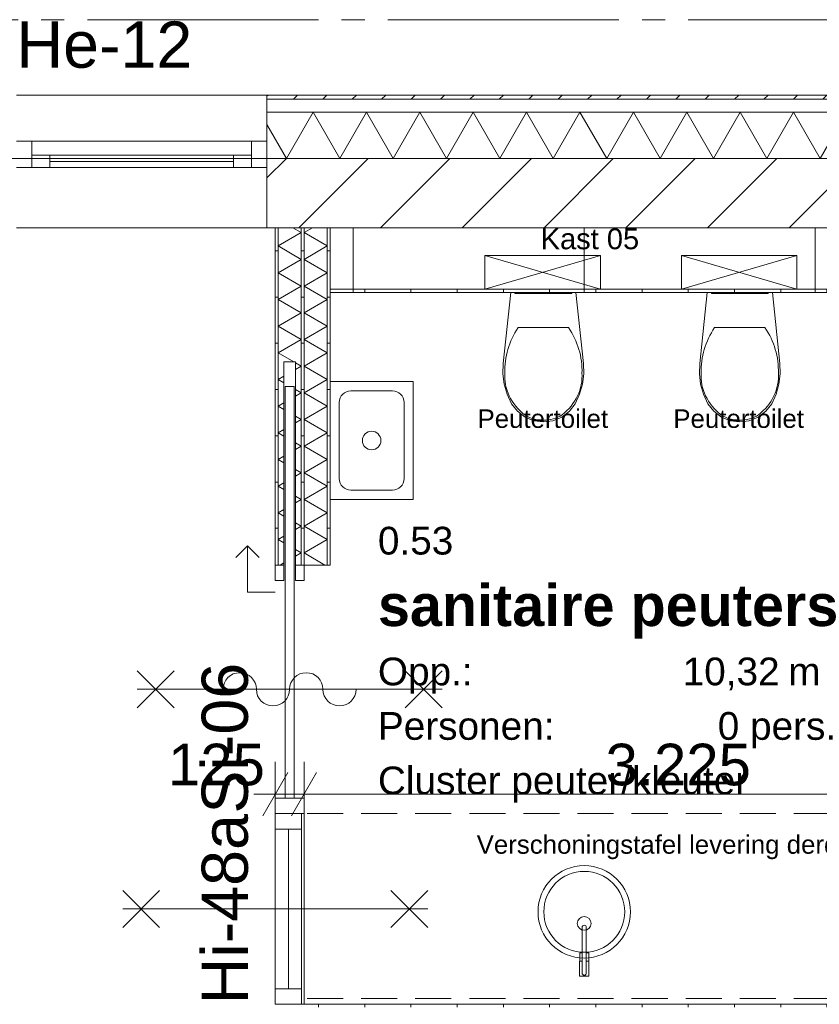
# Model space of a CAD drawing. Header units: millimetres. Extents: x 10 to 584, y 10 to 831.
# Tile 73 of 79: x 377 to 412, y 721 to 763. Entities that reach past the tile are written whole.
import ezdxf
from ezdxf.xclip import XClip

# ---------------------------------------------------------------- set-up
doc = ezdxf.new("R2010")
doc.units = ezdxf.units.MM
doc.header["$MEASUREMENT"] = 0
doc.header["$XCLIPFRAME"] = 0
doc.linetypes.add('B0204', pattern=[13, 10, -1, 1, -1])
doc.linetypes.add('B0701', pattern=[2.3412, 1.56, -0.7812])
for name, color, linetype in [('21 Buitenwanden', 7, 'Continuous'), ('21 Buitenwanden Doorsnede-arcering', 7, 'Continuous'), ('21 Buitenwanden Laagscheidingslijnen', 7, 'Continuous'), ('21 Buitenwanden Raamlabels', 7, 'Continuous'), ('21 Buitenwanden Ramen', 7, 'Continuous'), ('22 NC Binnenwanden', 7, 'Continuous'), ('22 NC Binnenwanden Deuren', 7, 'Continuous'), ('22 NC Binnenwanden Deurlabels', 7, 'Continuous'), ('22 NC Binnenwanden Doorsnede-arcering', 7, 'Continuous'), ('22 NC Binnenwanden Laagscheidingslijnen', 7, 'Continuous'), ('22 NC Binnenwanden Raamlabels', 7, 'Continuous'), ('22 NC Binnenwanden Ramen', 7, 'Continuous'), ('23 Vloeren', 7, 'Continuous'), ('73 Keuken', 7, 'Continuous'), ('74 Sanitair', 7, 'Continuous'), ('82 Interieur', 7, 'Continuous'), ('A Stramien', 7, 'Continuous'), ('Info Algemeen', 7, 'Continuous'), ('Maatvoering 1_ 50_100', 7, 'Continuous'), ('Tekst_dim 1_ 50_100', 7, 'Continuous'), ('Z Ruimtefuncties', 7, 'Continuous')]:
    doc.layers.add(name, color=color, linetype=linetype)
doc.styles.add('GENERATED_STYLE_1', font='txt')
doc.styles.add('GENERATED_STYLE_2', font='txt')
pattern_1 = [(270, (78, 259.1879), (2, 0), [])]
pattern_2 = [(1e-14, (78, 259.1879), (0, 2), [])]
pattern_3 = [(180, (78, 259.1879), (0, 2), [])]

# ---------------------------------------------------------------- blocks, each defined once
blk = doc.blocks.new('*X80')
at = {"layer": '21 Buitenwanden Doorsnede-arcering', "color": 7, "linetype": 'Continuous', "lineweight": 0}
for p, q in [((389.769, 759.188), (388.614, 757.188)), ((389.769, 759.188), (390.924, 757.188)), ((392.079, 759.188), (390.924, 757.188)), ((392.079, 759.188), (393.233, 757.188)), ((394.388, 759.188), (393.233, 757.188)), ((394.388, 759.188), (395.543, 757.188)), ((396.697, 759.188), (395.543, 757.188)), ((396.697, 759.188), (397.852, 757.188)), ((399.007, 759.188), (397.852, 757.188)), ((399.007, 759.188), (400.161, 757.188)), ((401.316, 759.188), (400.161, 757.188)), ((401.316, 759.188), (402.471, 757.188)), ((403.626, 759.188), (402.471, 757.188)), ((403.626, 759.188), (404.78, 757.188)), ((405.935, 759.188), (404.78, 757.188)), ((405.935, 759.188), (407.09, 757.188)), ((408.244, 759.188), (407.09, 757.188)), ((408.244, 759.188), (409.399, 757.188)), ((410.554, 759.188), (409.399, 757.188)), ((410.554, 759.188), (411.708, 757.188)), ((412.863, 759.188), (411.708, 757.188)), ((412.863, 759.188), (414.018, 757.188)), ((415.173, 759.188), (414.018, 757.188)), ((415.173, 759.188), (416.327, 757.188)), ((417.482, 759.188), (416.327, 757.188)), ((417.482, 759.188), (418.637, 757.188)), ((419.791, 759.188), (418.637, 757.188)), ((419.791, 759.188), (420.946, 757.188)), ((422.101, 759.188), (420.946, 757.188)), ((422.101, 759.188), (423.255, 757.188)), ((424.41, 759.188), (423.255, 757.188)), ((424.41, 759.188), (425.565, 757.188)), ((426.72, 759.188), (425.565, 757.188)), ((426.72, 759.188), (427.874, 757.188)), ((429.029, 759.188), (427.874, 757.188)), ((429.029, 759.188), (430.184, 757.188)), ((387.77, 758.65), (388.614, 757.188)), ((431.175, 758.904), (430.184, 757.188))]:
    blk.add_line(p, q, dxfattribs=at)
blk = doc.blocks.new('*X238')
at = {"layer": '22 NC Binnenwanden Doorsnede-arcering', "color": 7, "linetype": 'Continuous', "lineweight": 0}
for p, q in [((388.25, 753.4), (389.25, 753.977)), ((388.885, 754.188), (389.25, 753.977)), ((388.25, 753.4), (389.25, 752.822)), ((388.25, 752.245), (389.25, 752.822)), ((388.25, 752.245), (389.25, 751.668)), ((388.25, 751.09), (389.25, 751.668)), ((388.25, 751.09), (389.25, 750.513)), ((388.25, 749.936), (389.25, 750.513)), ((388.25, 749.936), (389.25, 749.358)), ((388.25, 748.781), (389.25, 749.358)), ((388.25, 748.781), (388.931, 748.388)), ((389, 748.348), (389.25, 748.204)), ((389, 748.059), (389.25, 748.204)), ((388.25, 747.626), (388.5, 747.771)), ((388.25, 747.626), (388.5, 747.482)), ((389, 747.193), (389.25, 747.049)), ((389, 746.905), (389.25, 747.049)), ((388.25, 746.472), (388.5, 746.616)), ((388.25, 746.472), (388.5, 746.327)), ((389, 746.039), (389.25, 745.894)), ((389, 745.75), (389.25, 745.894)), ((388.25, 745.317), (388.5, 745.461)), ((388.25, 745.317), (388.5, 745.172)), ((389, 744.884), (389.25, 744.739)), ((389, 744.595), (389.25, 744.739)), ((388.25, 744.162), (388.5, 744.306)), ((388.25, 744.162), (388.5, 744.018)), ((389, 743.729), (389.25, 743.585)), ((389, 743.44), (389.25, 743.585)), ((388.25, 743.007), (388.5, 743.152)), ((388.25, 743.007), (388.5, 742.863)), ((389, 742.574), (389.25, 742.43)), ((389, 742.286), (389.25, 742.43)), ((388.25, 741.853), (388.5, 741.997)), ((388.25, 741.853), (388.5, 741.708)), ((389, 741.42), (389.25, 741.275)), ((389, 741.131), (389.25, 741.275)), ((388.25, 740.698), (388.5, 740.842)), ((388.25, 740.698), (388.5, 740.554)), ((389, 740.265), (389.25, 740.121)), ((389, 739.976), (389.25, 740.121)), ((388.345, 739.598), (388.5, 739.688))]:
    blk.add_line(p, q, dxfattribs=at)
blk = doc.blocks.new('*X480')
at = {"layer": '22 NC Binnenwanden Doorsnede-arcering', "color": 7, "linetype": 'Continuous', "lineweight": 0}
for p, q in [((389.74, 754.188), (389.375, 753.977)), ((390.375, 753.4), (389.375, 753.977)), ((390.375, 753.4), (389.375, 752.822)), ((390.375, 752.245), (389.375, 752.822)), ((390.375, 752.245), (389.375, 751.668)), ((390.375, 751.09), (389.375, 751.668)), ((390.375, 751.09), (389.375, 750.513)), ((390.375, 749.936), (389.375, 750.513)), ((390.375, 749.936), (389.375, 749.358)), ((390.375, 748.781), (389.375, 749.358)), ((390.375, 748.781), (389.375, 748.204)), ((390.375, 747.626), (389.375, 748.204)), ((390.375, 747.626), (389.375, 747.049)), ((390.375, 746.472), (389.375, 747.049)), ((390.375, 746.472), (389.375, 745.894)), ((390.375, 745.317), (389.375, 745.894)), ((390.375, 745.317), (389.375, 744.739)), ((390.375, 744.162), (389.375, 744.739)), ((390.375, 744.162), (389.375, 743.585)), ((390.375, 743.007), (389.375, 743.585)), ((390.375, 743.007), (389.375, 742.43)), ((390.375, 741.853), (389.375, 742.43)), ((390.375, 741.853), (389.375, 741.275)), ((390.375, 740.698), (389.375, 741.275)), ((390.375, 740.698), (389.375, 740.121)), ((390.28, 739.598), (389.375, 740.121))]:
    blk.add_line(p, q, dxfattribs=at)
blk = doc.blocks.new('Drawing_2_2', base_point=(78, 259.188))
at = {"layer": '21 Buitenwanden Doorsnede-arcering', "linetype": 'Continuous', "lineweight": 0, "true_color": 0x000000}
h = blk.add_hatch(dxfattribs=at)
h.set_pattern_fill('310_Naaldhout__01__0002', color=18, style=0, pattern_type=2)
h.set_pattern_definition([(225, (78, 259.1879), (-0.6363961, 0.6363961), [])])
h.paths.add_polyline_path([(387.77, 759.748), (431.175, 759.748), (431.175, 759.928), (387.77, 759.928)])
h = blk.add_hatch(dxfattribs=at)
h.set_pattern_fill('130_Kalkzandsteen_0002', color=18, style=0, pattern_type=2)
h.set_pattern_definition([(45, (78, 259.188), (-1.767767, 1.767767), [])])
h.paths.add_polyline_path([(387.77, 757.188), (387.77, 754.188), (431.175, 754.188), (431.175, 757.188)])
at = {"layer": '22 NC Binnenwanden Doorsnede-arcering', "linetype": 'Continuous', "lineweight": 0, "true_color": 0x000000}
h = blk.add_hatch(dxfattribs=at)
h.set_pattern_fill('930_Lijnen_vert_200_0002', color=18, style=0, pattern_type=2)
h.set_pattern_definition(pattern_2)
h.paths.add_polyline_path([(388.25, 754.188), (388.125, 754.188), (388.125, 739.598), (388.25, 739.598)])
h = blk.add_hatch(dxfattribs=at)
h.set_pattern_fill('930_Lijnen_vert_200_0002', color=18, style=0, pattern_type=2)
h.set_pattern_definition(pattern_2)
h.paths.add_polyline_path([(389.375, 754.188), (389.25, 754.188), (389.25, 739.598), (389.375, 739.598)])
h = blk.add_hatch(dxfattribs=at)
h.set_pattern_fill('930_Lijnen_vert_200_0002', color=18, style=0, pattern_type=2)
h.set_pattern_definition(pattern_3)
h.paths.add_polyline_path([(389.375, 739.598), (389.375, 754.188), (389.25, 754.188), (389.25, 739.598)])
h = blk.add_hatch(dxfattribs=at)
h.set_pattern_fill('930_Lijnen_vert_200_0002', color=18, style=0, pattern_type=2)
h.set_pattern_definition(pattern_3)
h.paths.add_polyline_path([(390.5, 739.598), (390.5, 754.188), (390.375, 754.188), (390.375, 739.598)])
h = blk.add_hatch(dxfattribs=at)
h.set_pattern_fill('930_Lijnen_vert_200_0002', color=18, style=0, pattern_type=2)
h.set_pattern_definition(pattern_1)
h.paths.add_polyline_path([(421.75, 751.388), (421.75, 751.538), (390.5, 751.538), (390.5, 751.388)])
h = blk.add_hatch(dxfattribs=at)
h.set_pattern_fill('930_Lijnen_vert_200_0002', color=18, style=0, pattern_type=2)
h.set_pattern_definition(pattern_1)
h.paths.add_polyline_path([(389.25, 720.498), (389.375, 720.598), (389.25, 720.598)])
h = blk.add_hatch(dxfattribs=at)
h.set_pattern_fill('930_Lijnen_vert_200_0002', color=18, style=0, pattern_type=2)
h.set_pattern_definition(pattern_1)
h.paths.add_polyline_path([(389.375, 720.598), (389.25, 720.498), (389.25, 720.473), (389.375, 720.473)])
h = blk.add_hatch(dxfattribs=at)
h.set_pattern_fill('930_Lijnen_vert_200_0002', color=18, style=0, pattern_type=2)
h.set_pattern_definition(pattern_1)
h.paths.add_polyline_path([(389.375, 720.473), (421.625, 720.473), (421.625, 720.598), (389.375, 720.598)])
at = {"layer": '21 Buitenwanden', "color": 2, "linetype": 'Continuous', "lineweight": 0}
blk.add_line((387.77, 759.928), (387.77, 759.748), dxfattribs=at)
at = {"layer": '21 Buitenwanden', "color": 9, "linetype": 'Continuous', "lineweight": 0}
blk.add_line((387.77, 759.748), (387.77, 759.188), dxfattribs=at)
at = {"layer": '21 Buitenwanden', "color": 1, "linetype": 'Continuous', "lineweight": 0}
for p, q in [((387.77, 759.188), (387.77, 757.928)), ((387.77, 757.928), (387.77, 757.188))]:
    blk.add_line(p, q, dxfattribs=at)
at = {"layer": '21 Buitenwanden', "color": 3, "linetype": 'Continuous', "lineweight": 0}
for p, q in [((387.77, 757.188), (387.77, 756.788)), ((387.77, 756.788), (387.77, 754.188))]:
    blk.add_line(p, q, dxfattribs=at)
at = {"layer": '21 Buitenwanden', "color": 2, "linetype": 'Continuous', "lineweight": 0, "flags": 128}
blk.add_lwpolyline([(431.175, 759.928), (387.77, 759.928)], dxfattribs=at)
at = {"layer": '21 Buitenwanden', "color": 3, "linetype": 'Continuous', "lineweight": 0, "flags": 128}
blk.add_lwpolyline([(387.77, 754.188), (431.175, 754.188)], dxfattribs=at)
at = {"layer": '21 Buitenwanden Laagscheidingslijnen', "color": 2, "linetype": 'Continuous', "lineweight": 0}
blk.add_line((431.175, 759.748), (387.77, 759.748), dxfattribs=at)
at = {"layer": '21 Buitenwanden Laagscheidingslijnen', "color": 1, "linetype": 'Continuous', "lineweight": 0}
blk.add_line((431.175, 759.188), (387.77, 759.188), dxfattribs=at)
at = {"layer": '21 Buitenwanden Laagscheidingslijnen', "color": 3, "linetype": 'Continuous', "lineweight": 0}
blk.add_line((431.175, 757.188), (387.77, 757.188), dxfattribs=at)
at = {"layer": '21 Buitenwanden Ramen', "color": 9, "linetype": 'Continuous', "lineweight": 0}
for p, q in [((376.93, 759.928), (387.77, 759.928)), ((387.77, 759.748), (387.77, 759.188)), ((376.93, 754.188), (387.77, 754.188))]:
    blk.add_line(p, q, dxfattribs=at)
at = {"layer": '21 Buitenwanden Ramen', "color": 2, "linetype": 'Continuous', "lineweight": 0}
blk.add_line((387.77, 759.928), (387.77, 759.748), dxfattribs=at)
at = {"layer": '21 Buitenwanden Ramen', "color": 1, "linetype": 'Continuous', "lineweight": 0}
for p, q in [((387.77, 759.188), (387.77, 757.928)), ((377.6, 757.928), (376.93, 757.928)), ((377.6, 757.328), (377.6, 757.928)), ((387.1, 757.928), (377.6, 757.928)), ((387.77, 757.928), (387.1, 757.928)), ((387.1, 757.928), (387.1, 757.328)), ((387.77, 757.928), (387.77, 757.188)), ((387.77, 757.928), (387.77, 757.188)), ((377.6, 756.788), (377.6, 757.328)), ((378.38, 757.328), (377.6, 757.328)), ((377.6, 757.328), (377.6, 756.788)), ((378.38, 756.788), (378.38, 757.328)), ((386.32, 757.328), (378.38, 757.328)), ((387.1, 757.328), (386.32, 757.328)), ((386.32, 757.328), (386.32, 756.788)), ((387.1, 757.328), (387.1, 756.788)), ((387.1, 756.788), (387.1, 757.328)), ((378.38, 757.058), (386.32, 757.058)), ((376.93, 756.788), (377.6, 756.788)), ((377.6, 756.788), (378.38, 756.788)), ((378.38, 756.788), (386.32, 756.788)), ((378.38, 756.788), (386.32, 756.788)), ((386.32, 756.788), (387.1, 756.788)), ((387.1, 756.788), (387.77, 756.788))]:
    blk.add_line(p, q, dxfattribs=at)
at = {"layer": '21 Buitenwanden Ramen', "color": 3, "linetype": 'Continuous', "lineweight": 0}
for p, q in [((387.77, 757.188), (387.77, 756.788)), ((387.77, 757.188), (387.77, 756.788)), ((387.77, 756.788), (387.77, 754.188))]:
    blk.add_line(p, q, dxfattribs=at)
at = {"layer": '22 NC Binnenwanden', "color": 9, "linetype": 'Continuous', "lineweight": 0}
blk.add_line((390.5, 751.538), (390.5, 751.388), dxfattribs=at)
at = {"layer": '22 NC Binnenwanden', "color": 1, "linetype": 'Continuous', "lineweight": 0}
for p, q in [((388.5, 748.388), (389, 748.388)), ((388.5, 739.598), (388.5, 748.388)), ((389, 748.388), (389, 739.598)), ((388.125, 739.598), (388.25, 739.598)), ((388.25, 739.598), (388.5, 739.598)), ((389, 739.598), (389.25, 739.598)), ((389.25, 739.598), (389.375, 739.598)), ((388.125, 720.598), (388.25, 720.598)), ((388.25, 720.598), (389.25, 720.598)), ((389.25, 720.598), (389.265, 720.598)), ((389.265, 720.598), (389.375, 720.598))]:
    blk.add_line(p, q, dxfattribs=at)
at = {"layer": '22 NC Binnenwanden', "color": 1, "linetype": 'Continuous', "lineweight": 0, "flags": 128}
for points in [[(388.125, 754.188), (388.125, 739.598)], [(388.125, 754.188), (388.25, 754.188)], [(388.25, 754.188), (389.25, 754.188)], [(389.25, 754.188), (389.375, 754.188)], [(390.5, 754.188), (389.25, 754.188)], [(389.25, 754.188), (389.25, 739.598)], [(389.375, 739.598), (389.375, 754.188)], [(390.5, 739.598), (390.5, 754.188)], [(389.25, 739.598), (390.5, 739.598)], [(421.625, 720.598), (389.375, 720.598)]]:
    blk.add_lwpolyline(points, dxfattribs=at)
at = {"layer": '22 NC Binnenwanden', "color": 9, "linetype": 'Continuous', "lineweight": 0, "flags": 128}
for points in [[(421.75, 751.538), (390.5, 751.538)], [(390.5, 751.388), (421.75, 751.388)]]:
    blk.add_lwpolyline(points, dxfattribs=at)
at = {"layer": '22 NC Binnenwanden Deuren', "color": 1, "linetype": 'Continuous', "lineweight": 0}
for p, q in [((388.55, 729.518), (388.55, 747.328)), ((388.55, 747.328), (388.95, 747.328)), ((388.95, 747.328), (388.95, 729.518)), ((386.925, 740.423), (386.425, 739.923)), ((386.925, 738.423), (386.925, 740.423)), ((386.925, 740.423), (387.425, 739.923)), ((388.125, 739.598), (388.125, 738.928)), ((388.5, 739.598), (388.125, 739.598)), ((388.125, 739.598), (388.25, 739.598)), ((388.125, 739.598), (388.25, 739.598)), ((388.25, 739.598), (388.5, 739.598)), ((388.25, 739.598), (388.5, 739.598)), ((388.5, 738.928), (388.5, 739.598)), ((389, 739.598), (389, 738.928)), ((389.375, 739.598), (389, 739.598)), ((389, 739.598), (389.25, 739.598)), ((389, 739.598), (389.25, 739.598)), ((389.25, 739.598), (389.375, 739.598)), ((389.25, 739.598), (389.375, 739.598)), ((389.375, 738.928), (389.375, 739.598)), ((388.125, 738.928), (388.5, 738.928)), ((389, 738.928), (389.375, 738.928)), ((388.125, 738.423), (386.925, 738.423)), ((383.75, 733.423), (382.15, 735.023)), ((383.75, 735.023), (382.15, 733.423)), ((393.75, 733.423), (395.35, 735.023)), ((393.75, 735.023), (395.35, 733.423)), ((395.35, 734.223), (382.15, 734.223)), ((389.375, 729.518), (388.125, 729.518)), ((388.125, 729.518), (388.125, 728.848)), ((388.95, 729.518), (388.55, 729.518)), ((389.375, 728.848), (389.375, 729.518)), ((388.125, 728.848), (389.375, 728.848)), ((388.125, 728.848), (388.25, 728.848)), ((388.125, 728.848), (388.25, 728.848)), ((388.25, 728.848), (389.25, 728.848)), ((388.25, 728.848), (389.25, 728.848)), ((389.25, 728.848), (389.375, 728.848)), ((389.25, 728.848), (389.375, 728.848))]:
    blk.add_line(p, q, dxfattribs=at)
for centre, start, end in [((386.59, 734.223), 0, 180), ((389.47, 734.223), 0, 180), ((388.03, 734.223), 180, 0), ((390.91, 734.223), 180, 0)]:
    blk.add_arc(centre, 0.72, start, end, dxfattribs=at)
at = {"layer": '22 NC Binnenwanden Laagscheidingslijnen', "color": 1, "linetype": 'Continuous', "lineweight": 0}
for p, q in [((388.25, 754.188), (388.25, 739.598)), ((389.25, 754.188), (389.25, 739.598)), ((389.375, 739.598), (389.375, 754.188)), ((390.375, 739.598), (390.375, 754.188))]:
    blk.add_line(p, q, dxfattribs=at)
at = {"layer": '22 NC Binnenwanden Ramen', "color": 9, "linetype": 'Continuous', "lineweight": 0}
for p, q in [((388.125, 720.598), (388.125, 728.848)), ((389.375, 720.598), (389.375, 728.848))]:
    blk.add_line(p, q, dxfattribs=at)
at = {"layer": '22 NC Binnenwanden Ramen', "color": 1, "linetype": 'Continuous', "lineweight": 0}
for p, q in [((388.125, 728.178), (388.125, 728.848)), ((388.125, 728.848), (388.25, 728.848)), ((388.125, 728.848), (388.25, 728.848)), ((388.25, 728.848), (389.25, 728.848)), ((388.25, 728.848), (389.25, 728.848)), ((389.25, 728.848), (389.265, 728.848)), ((389.25, 728.848), (389.265, 728.848)), ((389.265, 728.848), (389.265, 728.178)), ((389.265, 728.848), (389.375, 728.848)), ((389.265, 728.178), (388.125, 728.178)), ((388.125, 721.268), (388.125, 728.178)), ((388.695, 721.268), (388.695, 728.178)), ((389.265, 728.178), (389.265, 721.268)), ((383.125, 723.923), (381.525, 725.523)), ((383.125, 725.523), (381.525, 723.923)), ((393.125, 723.923), (394.725, 725.523)), ((393.125, 725.523), (394.725, 723.923)), ((394.725, 724.723), (381.525, 724.723)), ((388.125, 720.598), (388.125, 721.268)), ((388.125, 721.268), (389.265, 721.268)), ((389.265, 721.268), (389.265, 720.598)), ((388.125, 720.598), (388.25, 720.598)), ((388.125, 720.598), (388.25, 720.598)), ((388.25, 720.598), (389.25, 720.598)), ((388.25, 720.598), (389.25, 720.598)), ((389.25, 720.598), (389.265, 720.598)), ((389.25, 720.598), (389.265, 720.598)), ((389.265, 720.598), (389.375, 720.598))]:
    blk.add_line(p, q, dxfattribs=at)
at = {"layer": '23 Vloeren', "color": 1, "linetype": 'Continuous', "lineweight": 0, "flags": 128}
blk.add_lwpolyline([(96, 265.188), (370, 265.188), (370, 439.188), (366, 439.188), (366, 570.048), (420.61, 570.048), (420.61, 554.048), (510, 554.048), (510, 626.688), (459.924, 626.688), (459.924, 683.688), (510, 683.688), (510, 757.188), (294, 757.188), (294, 763.188), (78, 763.188), (78, 475.188), (96, 475.188)], close=True, dxfattribs=at)
at = {"layer": '73 Keuken', "color": 1, "linetype": 'B0701', "lineweight": 0}
for p, q in [((421.5, 728.848), (389.5, 728.848)), ((421.5, 720.848), (389.5, 720.848))]:
    blk.add_line(p, q, dxfattribs=at)
at = {"layer": '73 Keuken', "color": 1, "linetype": 'Continuous', "lineweight": 0, "flags": 128}
for points in [[(399.5, 724.598, 1), (403.5, 724.598, 1)], [(401.59, 723.927, 1), (401.41, 723.926), (401.41, 721.948, 1), (401.59, 721.948)], [(401.7, 722.458), (401.59, 722.458), (401.59, 721.948, -1), (401.41, 721.948), (401.41, 722.458), (401.3, 722.458), (401.3, 721.808), (401.7, 721.808)]]:
    blk.add_lwpolyline(points, format="xyb", close=True, dxfattribs=at)
for points in [[(401.303, 722.818), (401.303, 722.468), (401.41, 722.468), (401.41, 722.818)], [(401.697, 722.818), (401.59, 722.818), (401.59, 722.468), (401.697, 722.468)]]:
    blk.add_lwpolyline(points, close=True, dxfattribs=at)
at = {"layer": '73 Keuken', "color": 1, "linetype": 'Continuous', "lineweight": 0}
for centre, radius in [((401.5, 724.598), 1.75), ((401.5, 724.098), 0.3)]:
    blk.add_circle(centre, radius, dxfattribs=at)
at = {"layer": '74 Sanitair', "color": 1, "linetype": 'Continuous', "lineweight": 0}
for p, q in [((402.205, 751.536), (397.205, 752.988)), ((402.205, 752.986), (397.205, 751.538)), ((410.705, 751.536), (405.705, 752.988)), ((410.705, 752.986), (405.705, 751.538)), ((399.732, 749.874), (398.642, 749.874)), ((400.821, 749.874), (399.732, 749.874)), ((408.232, 749.874), (407.142, 749.874)), ((409.321, 749.874), (408.232, 749.874)), ((393.2, 747.135), (391.4, 747.135)), ((390.9, 746.635), (390.9, 743.335)), ((393.7, 743.335), (393.7, 746.635)), ((391.4, 742.835), (393.2, 742.835))]:
    blk.add_line(p, q, dxfattribs=at)
at = {"layer": '74 Sanitair', "color": 1, "linetype": 'Continuous', "lineweight": 0, "flags": 128}
for points in [[(402.205, 752.986), (397.205, 752.988), (397.205, 751.538), (402.205, 751.536)], [(410.705, 752.986), (405.705, 752.988), (405.705, 751.538), (410.705, 751.536)], [(398.038, 747.42), (398.162, 746.985), (398.352, 746.574), (398.608, 746.249), (398.938, 745.999), (399.321, 745.842), (399.732, 745.788), (400.142, 745.842), (400.525, 745.999), (400.856, 746.249), (401.112, 746.574), (401.302, 746.985), (401.426, 747.42), (401.481, 747.87), (401.465, 748.322), (401.141, 751.388), (398.322, 751.388), (397.998, 748.322), (397.983, 747.87)], [(400.962, 751.388), (398.502, 751.388), (398.502, 751.338), (400.962, 751.338)], [(406.538, 747.42), (406.662, 746.985), (406.852, 746.574), (407.108, 746.249), (407.438, 745.999), (407.821, 745.842), (408.232, 745.788), (408.642, 745.842), (409.025, 745.999), (409.356, 746.249), (409.612, 746.574), (409.802, 746.985), (409.926, 747.42), (409.981, 747.87), (409.965, 748.322), (409.641, 751.388), (406.822, 751.388), (406.498, 748.322), (406.483, 747.87)], [(409.462, 751.388), (407.002, 751.388), (407.002, 751.338), (409.462, 751.338)], [(394.1, 747.535), (394.1, 742.435), (390.5, 742.435), (390.5, 747.535)]]:
    blk.add_lwpolyline(points, close=True, dxfattribs=at)
at = {"layer": '74 Sanitair', "color": 1, "linetype": 'Continuous', "lineweight": 0}
blk.add_circle((392.3, 744.985), 0.4, dxfattribs=at)
for centre, start, end in [((391.4, 746.635), 90, 180), ((393.2, 746.635), 0, 90), ((391.4, 743.335), 180, 270), ((393.2, 743.335), 270, 0)]:
    blk.add_arc(centre, 0.5, start, end, dxfattribs=at)
for centre, major_axis, start_param, end_param in [((402.313, 747.993), (4.253, 0), 2.612188, 3.165208), ((397.151, 747.993), (4.253, 0), 6.259567, 6.812588), ((410.813, 747.993), (4.253, 0), 2.612188, 3.165208), ((405.651, 747.993), (4.253, 0), 6.259567, 6.812588), ((400.626, 747.78), (2.569, 0), 3.085861, 3.98645), ((398.837, 747.78), (2.569, 0), 5.438324, 6.338913), ((409.126, 747.78), (2.569, 0), 3.085861, 3.98645), ((407.337, 747.78), (2.569, 0), 5.438324, 6.338913), ((399.74, 747.076), (1.385, 0), 4.079884, 4.706528), ((399.724, 747.076), (1.385, 0), 4.71825, 5.344894), ((408.24, 747.076), (1.385, 0), 4.079884, 4.706528), ((408.224, 747.076), (1.385, 0), 4.71825, 5.344894)]:
    blk.add_ellipse(centre, major_axis=major_axis, ratio=0.875546, start_param=start_param, end_param=end_param, dxfattribs=at)
at = {"layer": '82 Interieur', "color": 1, "linetype": 'Continuous', "lineweight": 0}
blk.add_line((401.5, 751.388), (401.5, 754.188), dxfattribs=at)
at = {"layer": '82 Interieur', "color": 1, "linetype": 'Continuous', "lineweight": 0, "flags": 128}
blk.add_lwpolyline([(391.5, 751.388), (411.5, 751.388), (411.5, 754.188), (391.5, 754.188)], close=True, dxfattribs=at)
at = {"layer": 'A Stramien', "color": 9, "linetype": 'B0204', "lineweight": 0}
blk.add_line((68, 763.188), (520.556, 763.188), dxfattribs=at)
at = {"layer": 'Maatvoering 1_ 50_100', "color": 1, "linetype": 'Continuous', "lineweight": 0}
for p, q in [((388.125, 728.279), (388.125, 731.091)), ((389.375, 728.279), (389.375, 731.091)), ((388.666, 730.622), (387.584, 728.747)), ((389.916, 730.622), (388.834, 728.747)), ((387.208, 729.685), (388.125, 729.685)), ((388.125, 729.685), (389.375, 729.685)), ((389.375, 729.685), (421.625, 729.685))]:
    blk.add_line(p, q, dxfattribs=at)
at = {"layer": '73 Keuken', "color": 4, "linetype": 'Continuous', "lineweight": 0}
for name in ['*X80', '*X238', '*X480']:
    blk.add_blockref(name, (0, 0), dxfattribs=at)
at = {"layer": '21 Buitenwanden Raamlabels', "color": 2, "linetype": 'Continuous', "lineweight": 0, "insert": (376.93, 761.082), "char_height": 2, "attachment_point": 7, "style": 'GENERATED_STYLE_1'}
blk.add_mtext('\\A1;{\\pql;\\fArial|b0|i0|c0|p38;He-12}', dxfattribs=at)
at = {"layer": '22 NC Binnenwanden Deurlabels', "color": 2, "linetype": 'Continuous', "lineweight": 0, "insert": (386.972, 728.848), "char_height": 2, "attachment_point": 7, "rotation": 90, "style": 'GENERATED_STYLE_1'}
blk.add_mtext('\\A1;{\\pql;\\fArial|b0|i0|c0|p38;Si-06}', dxfattribs=at)
at = {"layer": '22 NC Binnenwanden Raamlabels', "color": 2, "linetype": 'Continuous', "lineweight": 0, "insert": (386.972, 720.598), "char_height": 2, "attachment_point": 7, "rotation": 90, "style": 'GENERATED_STYLE_1'}
blk.add_mtext('\\A1;{\\pql;\\fArial|b0|i0|c0|p38;Hi-48a}', dxfattribs=at)
at = {"layer": 'Info Algemeen', "color": 2, "linetype": 'Continuous', "lineweight": 0, "char_height": 0.8, "attachment_point": 8, "style": 'GENERATED_STYLE_1'}
for s, insert in [('\\A1;{\\pqc;\\fArial|b0|i0|c0|p38;Peutertoilet}', (399.707, 745.519)), ('\\A1;{\\pqc;\\fArial|b0|i0|c0|p38;Peutertoilet}', (408.181, 745.519)), ('\\A1;{\\pqc;\\fArial|b0|i0|c0|p38;Verschoningstafel levering derden}', (405.293, 726.87))]:
    blk.add_mtext(s, dxfattribs=dict(at, insert=insert))
at = {"layer": 'Maatvoering 1_ 50_100', "color": 2, "linetype": 'Continuous', "lineweight": 0, "char_height": 1.8, "attachment_point": 7, "style": 'GENERATED_STYLE_1'}
for s, insert, width in [('\\A1;{\\pql;\\fArial|b0|i0|c0|p38;125}', (383.485, 730.045), 4.09784), ('\\A1;{\\pql;\\fArial|b0|i0|c0|p38;3.225}', (402.422, 730.045), 6.15497)]:
    blk.add_mtext(s, dxfattribs=dict(at, insert=insert, width=width))
at = {"layer": 'Tekst_dim 1_ 50_100', "color": 2, "linetype": 'Continuous', "lineweight": 0, "insert": (399.613, 753.246), "char_height": 0.9, "attachment_point": 7, "style": 'GENERATED_STYLE_1'}
blk.add_mtext('\\A1;{\\pql;\\fArial|b0|i0|c0|p38;Kast\\fArial|b0|i0|c0|p38; 05}', dxfattribs=at)
at = {"layer": 'Z Ruimtefuncties', "color": 2, "linetype": 'Continuous', "lineweight": 0, "attachment_point": 1}
for s, insert, char_height, style in [('\\A1;{\\pql;\\pt0;\\fArial|b0|i0|c0|p38;0.53}', (392.571, 741.253), 1.2, 'GENERATED_STYLE_1'), ('\\A1;{\\pql;\\pt0;\\fArial|b1|i0|c0|p38;sanitaire peuters}', (392.571, 738.759), 1.8, 'GENERATED_STYLE_2'), ('\\A1;{\\pql;\\pt0;\\fArial|b0|i0|c0|p38;Opp.: }', (392.571, 735.596), 1.2, 'GENERATED_STYLE_1'), ('\\A1;{\\pql;\\fArial|b0|i0|c0|p38;10,32}', (405.76, 735.596), 1.2, 'GENERATED_STYLE_1'), ('\\A1;{\\pql;\\fArial|b0|i0|c0|p38; m}', (409.863, 735.596), 1.2, 'GENERATED_STYLE_1'), ('\\A1;{\\pql;\\pt0;\\fArial|b0|i0|c0|p38;Personen: }', (392.571, 733.239), 1.2, 'GENERATED_STYLE_1'), ('\\A1;{\\pql;\\pt0;\\fArial|b0|i0|c0|p38;0 pers.}', (407.278, 733.239), 1.2, 'GENERATED_STYLE_1'), ('\\A1;{\\pql;\\pt0;\\fArial|b0|i0|c0|p38;Cluster peuter/kleuter}', (392.571, 730.882), 1.2, 'GENERATED_STYLE_1')]:
    blk.add_mtext(s, dxfattribs=dict(at, insert=insert, char_height=char_height, style=style))

msp = doc.modelspace()

# ---------------------------------------------------------------- block references
at = {"color": 4, "linetype": 'Continuous', "lineweight": 0}
ref = msp.add_blockref('Drawing_2_2', (78, 259.188), dxfattribs=at)
XClip(ref).set_block_clipping_path([(30, 141.736842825), (586.5626696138, 806.4087291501)])

doc.saveas('drawing.dxf')
